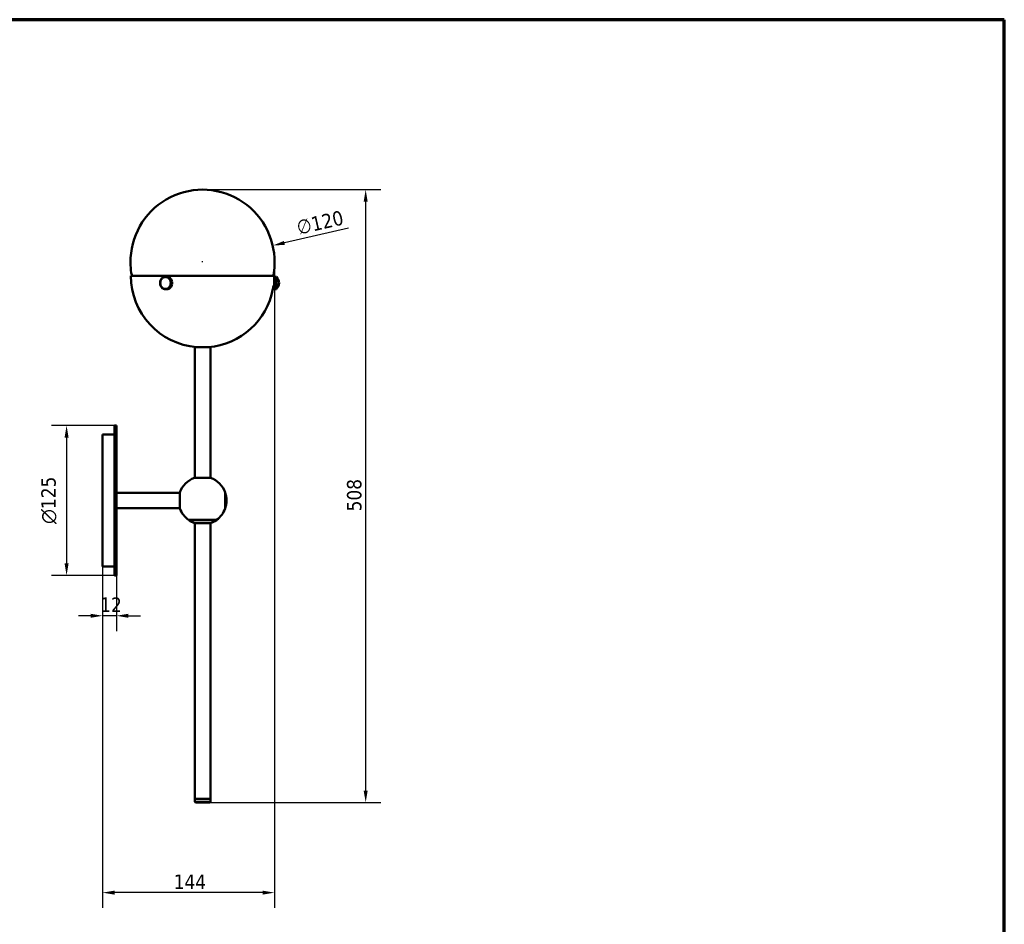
# Model space of a CAD drawing. Header units: millimetres. Extents: x 20 to 3577, y -203 to 1168.
# Tile 3 of 4: x 839 to 1660, y 414 to 1168. Entities that reach past the tile are written whole.
import ezdxf

# ---------------------------------------------------------------- set-up
doc = ezdxf.new("R2010")
doc.units = ezdxf.units.MM
doc.header["$LTSCALE"] = 4
for name, color, linetype, lineweight in [('Obramowanie (ISO)', 7, 'Continuous', 70), ('Widoczne (ISO)', 7, 'Continuous', 50), ('Wymiar (ISO)', 7, 'Continuous', 25)]:
    doc.layers.add(name, color=color, linetype=linetype, lineweight=lineweight)
doc.styles.add('Tekst notatki (ISO)', font='tahoma.ttf')
doc.dimstyles.new('Domyślne (ISO)', dxfattribs={"dimscale": 4, "dimtxt": 3, "dimasz": 2.5, "dimexe": 3.175, "dimexo": 0, "dimgap": 0.762, "dimtad": 1, "dimrnd": 1e-08, "dimtxsty": 'Tekst notatki (ISO)', "dimcen": 0.09, "dimdle": 10, "dimclrd": 256, "dimclre": 256, "dimclrt": 256, "dimazin": 2, "dimtfac": 1, "dimtmove": 0, "dimatfit": 3, "dimfxl": 1, "dimtolj": 1, "dimlwd": -1, "dimlwe": -1, "dimarcsym": 0})

# ---------------------------------------------------------------- blocks, each defined once
blk = doc.blocks.new('Ramki SH')
at = {"layer": 'Obramowanie (ISO)'}
for p, q in [((415, 292), (5, 292)), ((415, 5), (415, 292))]:
    blk.add_line(p, q, dxfattribs=at)
blk = doc.blocks.new('*D5')
at = {"layer": 'Defpoints', "color": 0, "transparency": 16777216}
for p in [(1050.09, 979.66), (933.12, 952.91)]:
    blk.add_point(p, dxfattribs=at)
at = {"layer": 'Wymiar (ISO)', "transparency": 16777216}
for p, q in [((1113.28, 994.11), (1059.84, 981.89)), ((991.25, 966.28), (991.97, 966.28)), ((991.61, 965.92), (991.61, 966.64))]:
    blk.add_line(p, q, dxfattribs=at)
blk.add_solid([(1059.47, 983.51), (1060.21, 980.26), (1050.09, 979.66)], dxfattribs=at)
at = {"layer": 'Wymiar (ISO)', "transparency": 16777216, "insert": (1069, 1000.37), "char_height": 12, "attachment_point": 1, "rotation": 12.8818, "style": 'Tekst notatki (ISO)'}
blk.add_mtext('\\A1;∅120', dxfattribs=at)
blk = doc.blocks.new('*D6')
at = {"layer": 'Defpoints', "color": 0, "transparency": 16777216}
for p in [(1051.6, 965.37), (908.28, 712.09), (908.28, 440.12)]:
    blk.add_point(p, dxfattribs=at)
at = {"layer": 'Wymiar (ISO)', "transparency": 16777216}
for p, q in [((1051.6, 965.37), (1051.6, 427.42)), ((908.28, 712.09), (908.28, 427.42)), ((1041.6, 440.12), (918.28, 440.12))]:
    blk.add_line(p, q, dxfattribs=at)
for points in [[(918.28, 441.79), (918.28, 438.46), (908.28, 440.12)], [(1041.6, 441.79), (1041.6, 438.46), (1051.6, 440.12)]]:
    blk.add_solid(points, dxfattribs=at)
at = {"layer": 'Wymiar (ISO)', "transparency": 16777216, "insert": (967.54, 455.21), "char_height": 12, "attachment_point": 1, "style": 'Tekst notatki (ISO)'}
blk.add_mtext('\\A1;144', dxfattribs=at)
blk = doc.blocks.new('*D7')
at = {"layer": 'Defpoints', "color": 0, "transparency": 16777216}
for p in [(991.61, 1026.28), (1127.61, 1026.28), (997.61, 515.22)]:
    blk.add_point(p, dxfattribs=at)
at = {"layer": 'Wymiar (ISO)', "transparency": 16777216}
for p, q in [((991.61, 1026.28), (1140.31, 1026.28)), ((1127.61, 525.22), (1127.61, 1016.28)), ((997.61, 515.22), (1140.31, 515.22))]:
    blk.add_line(p, q, dxfattribs=at)
for points in [[(1125.94, 1016.28), (1129.27, 1016.28), (1127.61, 1026.28)], [(1125.94, 525.22), (1129.27, 525.22), (1127.61, 515.22)]]:
    blk.add_solid(points, dxfattribs=at)
at = {"layer": 'Wymiar (ISO)', "transparency": 16777216, "insert": (1112.01, 758.03), "char_height": 12, "attachment_point": 1, "rotation": 90, "style": 'Tekst notatki (ISO)'}
blk.add_mtext('\\A1;508', dxfattribs=at)
blk = doc.blocks.new('*D9')
at = {"layer": 'Defpoints', "color": 0, "transparency": 16777216}
for p in [(918.28, 829.59), (878.28, 704.59), (918.28, 704.59)]:
    blk.add_point(p, dxfattribs=at)
at = {"layer": 'Wymiar (ISO)', "transparency": 16777216}
for p, q in [((918.28, 829.59), (865.58, 829.59)), ((878.28, 819.59), (878.28, 714.59)), ((918.28, 704.59), (865.58, 704.59))]:
    blk.add_line(p, q, dxfattribs=at)
for points in [[(876.61, 819.59), (879.94, 819.59), (878.28, 829.59)], [(876.61, 714.59), (879.94, 714.59), (878.28, 704.59)]]:
    blk.add_solid(points, dxfattribs=at)
at = {"layer": 'Wymiar (ISO)', "transparency": 16777216, "insert": (857.18, 747.52), "char_height": 12, "attachment_point": 1, "rotation": 90, "style": 'Tekst notatki (ISO)'}
blk.add_mtext('\\A1;{\\fAIGDT|b0|i0;\\ln}\\fTahoma|b0|i0;125', dxfattribs=at)
blk = doc.blocks.new('*D10')
at = {"layer": 'Defpoints', "color": 0, "transparency": 16777216}
for p in [(908.28, 712.09), (919.78, 704.59), (908.28, 670.97)]:
    blk.add_point(p, dxfattribs=at)
at = {"layer": 'Wymiar (ISO)', "transparency": 16777216}
for p, q in [((908.28, 712.09), (908.28, 658.27)), ((919.78, 704.59), (919.78, 658.27)), ((898.28, 670.97), (888.28, 670.97)), ((919.78, 670.97), (908.28, 670.97)), ((929.78, 670.97), (939.78, 670.97))]:
    blk.add_line(p, q, dxfattribs=at)
for points in [[(898.28, 672.63), (898.28, 669.3), (908.28, 670.97)], [(929.78, 672.63), (929.78, 669.3), (919.78, 670.97)]]:
    blk.add_solid(points, dxfattribs=at)
at = {"layer": 'Wymiar (ISO)', "transparency": 16777216, "insert": (906.29, 686.26), "char_height": 12, "attachment_point": 1, "style": 'Tekst notatki (ISO)'}
blk.add_mtext('\\A1;12', dxfattribs=at)

msp = doc.modelspace()

# ---------------------------------------------------------------- linework, layer by layer
at = {"layer": 'Widoczne (ISO)'}
for p, q in [((1051.355, 954.455), (931.855, 954.455)), ((933.048, 954.455), (932.594, 955.325)), ((957.366, 951.995), (957.672, 952.348)), ((957.672, 952.348), (957.728, 952.348)), ((957.825, 952.171), (957.672, 952.348)), ((957.672, 951.995), (957.825, 952.171)), ((957.705, 952.382), (958.041, 952.696)), ((957.841, 952.187), (957.705, 952.382)), ((957.825, 952.171), (957.833, 952.171)), ((957.841, 952.187), (958.009, 952.344)), ((957.849, 952.187), (957.841, 952.187)), ((958.009, 952.344), (958.177, 952.501)), ((958.041, 952.696), (958.093, 952.696)), ((958.177, 952.501), (958.041, 952.696)), ((958.077, 952.725), (958.44, 952.997)), ((958.194, 952.515), (958.077, 952.725)), ((958.177, 952.501), (958.187, 952.501)), ((958.194, 952.515), (958.376, 952.651)), ((958.204, 952.515), (958.194, 952.515)), ((958.376, 952.651), (958.558, 952.787)), ((958.44, 952.997), (958.489, 952.997)), ((958.558, 952.787), (958.44, 952.997)), ((958.478, 953.022), (958.864, 953.249)), ((958.576, 952.799), (958.478, 953.022)), ((958.558, 952.787), (958.569, 952.787)), ((958.576, 952.799), (958.769, 952.912)), ((958.587, 952.799), (958.576, 952.799)), ((958.769, 952.912), (958.962, 953.026)), ((958.864, 953.249), (958.91, 953.249)), ((958.962, 953.026), (958.864, 953.249)), ((958.904, 953.269), (959.308, 953.448)), ((958.981, 953.035), (958.904, 953.269)), ((958.962, 953.026), (958.975, 953.026)), ((958.981, 953.035), (959.183, 953.125)), ((958.994, 953.035), (958.981, 953.035)), ((959.183, 953.125), (959.385, 953.214)), ((959.308, 953.448), (959.353, 953.448)), ((959.385, 953.214), (959.308, 953.448)), ((959.349, 953.463), (959.768, 953.592)), ((959.405, 953.221), (959.349, 953.463)), ((959.385, 953.214), (959.403, 953.214)), ((959.405, 953.221), (959.614, 953.286)), ((959.423, 953.221), (959.405, 953.221)), ((959.614, 953.286), (959.824, 953.35)), ((959.768, 953.592), (959.812, 953.592)), ((959.824, 953.35), (959.768, 953.592)), ((959.81, 953.602), (960.238, 953.68)), ((959.844, 953.355), (959.81, 953.602)), ((959.824, 953.35), (959.85, 953.35)), ((959.844, 953.355), (960.058, 953.394)), ((959.871, 953.355), (959.844, 953.355)), ((960.058, 953.394), (960.272, 953.433)), ((960.238, 953.68), (960.282, 953.68)), ((960.272, 953.433), (960.238, 953.68)), ((960.272, 953.433), (960.326, 953.433)), ((960.281, 953.685), (960.714, 953.711)), ((960.292, 953.435), (960.281, 953.685)), ((960.292, 953.435), (960.509, 953.448)), ((960.35, 953.435), (960.292, 953.435)), ((960.509, 953.448), (960.725, 953.461)), ((960.714, 953.711), (961.714, 953.711)), ((960.725, 953.461), (960.714, 953.711)), ((960.725, 953.461), (960.746, 953.461)), ((960.73, 953.455), (960.846, 953.455)), ((960.746, 953.461), (960.757, 953.711)), ((960.746, 953.461), (960.962, 953.448)), ((961.757, 953.711), (960.757, 953.711)), ((960.757, 953.711), (961.19, 953.684)), ((960.962, 953.448), (961.178, 953.434)), ((961.178, 953.434), (961.19, 953.684)), ((961.178, 953.434), (961.199, 953.434)), ((961.19, 953.684), (962.19, 953.684)), ((961.199, 953.432), (961.233, 953.679)), ((961.199, 953.432), (961.413, 953.392)), ((962.233, 953.679), (961.233, 953.679)), ((961.233, 953.679), (961.661, 953.6)), ((961.413, 953.392), (961.626, 953.353)), ((961.626, 953.353), (961.661, 953.6)), ((961.626, 953.353), (961.648, 953.353)), ((961.647, 953.348), (961.703, 953.589)), ((961.647, 953.348), (961.856, 953.283)), ((961.661, 953.6), (962.661, 953.6)), ((962.703, 953.589), (961.703, 953.589)), ((961.703, 953.589), (962.121, 953.459)), ((961.714, 953.711), (961.714, 953.711)), ((962.19, 953.684), (961.757, 953.711)), ((961.856, 953.283), (962.065, 953.218)), ((962.065, 953.218), (962.121, 953.459)), ((962.065, 953.218), (962.087, 953.218)), ((962.085, 953.21), (962.162, 953.444)), ((962.085, 953.21), (962.287, 953.12)), ((962.121, 953.459), (963.121, 953.459)), ((963.162, 953.444), (962.162, 953.444)), ((962.162, 953.444), (962.567, 953.264)), ((962.189, 953.679), (962.19, 953.684)), ((962.661, 953.6), (962.233, 953.679)), ((962.287, 953.12), (962.489, 953.031)), ((962.489, 953.031), (962.567, 953.264)), ((962.489, 953.031), (962.512, 953.031)), ((962.508, 953.021), (962.606, 953.243)), ((962.508, 953.021), (962.701, 952.907)), ((962.567, 953.264), (963.567, 953.264)), ((963.606, 953.243), (962.606, 953.243)), ((962.606, 953.243), (962.992, 953.016)), ((962.659, 953.589), (962.661, 953.6)), ((962.701, 952.907), (962.893, 952.793)), ((963.121, 953.459), (962.703, 953.589)), ((962.893, 952.793), (962.992, 953.016)), ((962.893, 952.793), (962.918, 952.793)), ((962.911, 952.781), (963.029, 952.991)), ((962.911, 952.781), (963.093, 952.645)), ((962.992, 953.016), (963.992, 953.016)), ((964.029, 952.991), (963.029, 952.991)), ((963.029, 952.991), (963.392, 952.718)), ((963.093, 952.645), (963.274, 952.508)), ((963.118, 953.444), (963.121, 953.459)), ((963.567, 953.264), (963.162, 953.444)), ((963.274, 952.508), (963.392, 952.718)), ((963.274, 952.508), (963.301, 952.508)), ((963.291, 952.494), (963.428, 952.688)), ((963.291, 952.494), (963.459, 952.337)), ((963.392, 952.718), (964.392, 952.718)), ((964.428, 952.688), (963.428, 952.688)), ((963.428, 952.688), (963.764, 952.373)), ((963.459, 952.337), (963.627, 952.179)), ((963.56, 953.243), (963.567, 953.264)), ((963.992, 953.016), (963.606, 953.243)), ((963.627, 952.179), (963.764, 952.373)), ((963.627, 952.179), (963.657, 952.179)), ((963.643, 952.163), (963.796, 952.34)), ((963.643, 952.163), (963.796, 951.986)), ((963.764, 952.373), (964.764, 952.373)), ((964.796, 952.34), (963.796, 952.34)), ((963.796, 952.34), (964.102, 951.986)), ((963.981, 952.991), (963.992, 953.016)), ((964.392, 952.718), (964.029, 952.991)), ((964.376, 952.688), (964.392, 952.718)), ((964.764, 952.373), (964.428, 952.688)), ((964.74, 952.34), (964.764, 952.373)), ((965.102, 951.986), (964.796, 952.34)), ((1050.163, 954.455), (1050.616, 955.325)), ((1051.355, 953.709), (1053.355, 953.709)), ((1051.355, 953.707), (1051.355, 953.709)), ((1051.355, 953.707), (1051.355, 953.666)), ((1053.355, 953.707), (1051.355, 953.707)), ((1051.355, 953.666), (1053.355, 953.666)), ((1051.355, 953.659), (1051.355, 953.666)), ((1051.355, 953.659), (1051.355, 953.566)), ((1053.355, 953.659), (1051.355, 953.659)), ((1051.355, 953.566), (1053.355, 953.566)), ((1051.355, 953.554), (1051.355, 953.566)), ((1051.355, 953.554), (1051.355, 953.409)), ((1053.355, 953.554), (1051.355, 953.554)), ((1051.355, 953.409), (1053.355, 953.409)), ((1051.355, 953.392), (1051.355, 953.409)), ((1051.355, 953.392), (1051.355, 953.199)), ((1053.355, 953.392), (1051.355, 953.392)), ((1051.355, 953.199), (1053.355, 953.199)), ((1051.355, 953.177), (1051.355, 953.199)), ((1051.355, 953.177), (1051.355, 952.936)), ((1053.355, 953.177), (1051.355, 953.177)), ((1051.355, 952.936), (1053.355, 952.936)), ((1051.355, 952.91), (1051.355, 952.936)), ((1051.355, 952.91), (1051.355, 952.625)), ((1053.355, 952.91), (1051.355, 952.91)), ((1051.355, 952.625), (1053.355, 952.625)), ((1051.355, 952.594), (1051.355, 952.625)), ((1051.355, 952.594), (1051.355, 952.268)), ((1053.355, 952.594), (1051.355, 952.594)), ((1051.355, 952.268), (1053.355, 952.268)), ((1051.355, 952.233), (1051.355, 952.268)), ((1051.355, 952.233), (1051.355, 951.869)), ((1053.355, 952.233), (1051.355, 952.233)), ((1053.355, 953.707), (1053.355, 953.709)), ((1053.355, 953.666), (1053.355, 953.707)), ((1053.355, 953.659), (1053.355, 953.666)), ((1053.355, 953.566), (1053.355, 953.659)), ((1053.355, 953.554), (1053.355, 953.566)), ((1053.355, 953.409), (1053.355, 953.554)), ((1053.355, 953.392), (1053.355, 953.409)), ((1053.355, 953.199), (1053.355, 953.392)), ((1053.355, 953.177), (1053.355, 953.199)), ((1053.355, 952.936), (1053.355, 953.177)), ((1053.355, 952.91), (1053.355, 952.936)), ((1053.355, 952.625), (1053.355, 952.91)), ((1053.355, 952.594), (1053.355, 952.625)), ((1053.355, 952.268), (1053.355, 952.594)), ((1053.355, 952.233), (1053.355, 952.268)), ((1053.355, 951.869), (1053.355, 952.233)), ((956.178, 948.486), (956.202, 948.985)), ((956.395, 948.473), (956.178, 948.486)), ((956.395, 948.449), (956.178, 948.436)), ((956.2, 947.937), (956.178, 948.436)), ((956.417, 947.949), (956.2, 947.937)), ((956.423, 947.937), (956.2, 947.937)), ((956.202, 948.985), (956.424, 948.985)), ((956.418, 948.972), (956.202, 948.985)), ((956.419, 947.925), (956.205, 947.887)), ((956.272, 947.393), (956.205, 947.887)), ((956.206, 949.035), (956.274, 949.529)), ((956.42, 948.996), (956.206, 949.035)), ((956.486, 947.432), (956.272, 947.393)), ((956.441, 947.393), (956.272, 947.393)), ((956.274, 949.529), (956.441, 949.529)), ((956.488, 949.49), (956.274, 949.529)), ((956.49, 947.408), (956.281, 947.344)), ((956.393, 946.86), (956.281, 947.344)), ((956.283, 949.578), (956.396, 950.061)), ((956.493, 949.513), (956.283, 949.578)), ((956.602, 946.925), (956.393, 946.86)), ((956.514, 946.86), (956.393, 946.86)), ((956.395, 948.473), (956.406, 948.722)), ((956.4, 948.473), (956.395, 948.473)), ((956.395, 948.449), (956.4, 948.449)), ((956.406, 948.199), (956.395, 948.449)), ((956.396, 950.061), (956.517, 950.061)), ((956.605, 949.996), (956.396, 950.061)), ((956.406, 948.722), (956.418, 948.972)), ((956.417, 947.949), (956.406, 948.199)), ((956.608, 946.902), (956.406, 946.813)), ((956.561, 946.346), (956.406, 946.813)), ((956.41, 950.109), (956.565, 950.575)), ((956.612, 950.019), (956.41, 950.109)), ((956.422, 947.949), (956.417, 947.949)), ((956.418, 948.972), (956.423, 948.972)), ((956.419, 947.925), (956.424, 947.925)), ((956.452, 947.678), (956.419, 947.925)), ((956.42, 948.996), (956.454, 949.243)), ((956.425, 948.996), (956.42, 948.996)), ((956.486, 947.432), (956.452, 947.678)), ((956.454, 949.243), (956.488, 949.49)), ((956.492, 947.432), (956.486, 947.432)), ((956.488, 949.49), (956.494, 949.49)), ((956.49, 947.408), (956.496, 947.408)), ((956.546, 947.166), (956.49, 947.408)), ((956.493, 949.513), (956.549, 949.755)), ((956.498, 949.513), (956.493, 949.513)), ((956.602, 946.925), (956.546, 947.166)), ((956.549, 949.755), (956.605, 949.996)), ((956.763, 946.435), (956.561, 946.346)), ((956.657, 946.346), (956.561, 946.346)), ((956.565, 950.575), (956.661, 950.575)), ((956.767, 950.485), (956.565, 950.575)), ((956.771, 946.413), (956.578, 946.3)), ((956.775, 945.854), (956.578, 946.3)), ((956.583, 950.621), (956.78, 951.066)), ((956.776, 950.507), (956.583, 950.621)), ((956.608, 946.925), (956.602, 946.925)), ((956.605, 949.996), (956.611, 949.996)), ((956.608, 946.902), (956.614, 946.902)), ((956.686, 946.668), (956.608, 946.902)), ((956.612, 950.019), (956.689, 950.252)), ((956.617, 950.019), (956.612, 950.019)), ((956.763, 946.435), (956.686, 946.668)), ((956.689, 950.252), (956.767, 950.485)), ((956.769, 946.435), (956.763, 946.435)), ((956.767, 950.485), (956.773, 950.485)), ((956.771, 946.413), (956.777, 946.413)), ((956.87, 946.19), (956.771, 946.413)), ((956.968, 945.967), (956.775, 945.854)), ((956.854, 945.854), (956.775, 945.854)), ((956.776, 950.507), (956.874, 950.73)), ((956.782, 950.507), (956.776, 950.507)), ((956.78, 951.066), (956.86, 951.066)), ((956.973, 950.953), (956.78, 951.066)), ((956.978, 945.946), (956.796, 945.81)), ((957.032, 945.391), (956.796, 945.81)), ((956.802, 951.11), (957.038, 951.529)), ((956.983, 950.973), (956.802, 951.11)), ((956.968, 945.967), (956.87, 946.19)), ((956.874, 950.73), (956.973, 950.953)), ((956.974, 945.967), (956.968, 945.967)), ((956.973, 950.953), (956.979, 950.953)), ((956.978, 945.946), (956.984, 945.946)), ((957.096, 945.737), (956.978, 945.946)), ((956.983, 950.973), (957.101, 951.183)), ((956.989, 950.973), (956.983, 950.973)), ((957.213, 945.527), (957.032, 945.391)), ((957.101, 945.391), (957.032, 945.391)), ((957.038, 951.529), (957.107, 951.529)), ((957.219, 951.392), (957.038, 951.529)), ((957.226, 945.507), (957.057, 945.35)), ((957.329, 944.961), (957.057, 945.35)), ((957.064, 951.569), (957.337, 951.958)), ((957.232, 951.412), (957.064, 951.569)), ((957.213, 945.527), (957.096, 945.737)), ((957.101, 951.183), (957.219, 951.392)), ((957.22, 945.527), (957.213, 945.527)), ((957.219, 951.392), (957.226, 951.392)), ((957.226, 945.507), (957.232, 945.507)), ((957.362, 945.313), (957.226, 945.507)), ((957.232, 951.412), (957.368, 951.606)), ((957.238, 951.412), (957.232, 951.412)), ((957.498, 945.118), (957.329, 944.961)), ((957.391, 944.961), (957.329, 944.961)), ((957.337, 951.958), (957.398, 951.958)), ((957.505, 951.8), (957.337, 951.958)), ((957.512, 945.1), (957.358, 944.924)), ((957.664, 944.57), (957.358, 944.924)), ((957.498, 945.118), (957.362, 945.313)), ((957.519, 951.818), (957.366, 951.995)), ((957.368, 951.606), (957.505, 951.8)), ((957.505, 945.118), (957.498, 945.118)), ((957.505, 951.8), (957.512, 951.8)), ((957.512, 945.1), (957.519, 945.1)), ((957.665, 944.923), (957.512, 945.1)), ((957.519, 951.818), (957.672, 951.995)), ((957.526, 951.818), (957.519, 951.818)), ((957.817, 944.746), (957.664, 944.57)), ((957.72, 944.57), (957.664, 944.57)), ((957.817, 944.746), (957.665, 944.923)), ((957.833, 944.73), (957.696, 944.536)), ((958.033, 944.221), (957.696, 944.536)), ((957.825, 944.746), (957.817, 944.746)), ((957.833, 944.73), (957.841, 944.73)), ((958.001, 944.573), (957.833, 944.73)), ((958.169, 944.415), (958.001, 944.573)), ((958.169, 944.415), (958.033, 944.221)), ((958.084, 944.221), (958.033, 944.221)), ((958.186, 944.401), (958.068, 944.192)), ((958.431, 943.919), (958.068, 944.192)), ((958.178, 944.415), (958.169, 944.415)), ((958.186, 944.401), (958.195, 944.401)), ((958.367, 944.265), (958.186, 944.401)), ((958.549, 944.128), (958.367, 944.265)), ((958.549, 944.128), (958.431, 943.919)), ((958.567, 944.116), (958.468, 943.894)), ((958.56, 944.128), (958.549, 944.128)), ((958.567, 944.116), (958.578, 944.116)), ((958.76, 944.002), (958.567, 944.116)), ((958.952, 943.889), (958.76, 944.002)), ((962.691, 943.997), (962.498, 943.884)), ((962.884, 944.11), (962.691, 943.997)), ((962.909, 944.11), (962.884, 944.11)), ((962.884, 944.11), (962.982, 943.887)), ((963.084, 944.258), (962.902, 944.122)), ((962.902, 944.122), (963.02, 943.912)), ((963.383, 944.184), (963.02, 943.912)), ((963.266, 944.394), (963.084, 944.258)), ((963.293, 944.394), (963.266, 944.394)), ((963.266, 944.394), (963.383, 944.184)), ((963.451, 944.565), (963.283, 944.408)), ((963.283, 944.408), (963.419, 944.214)), ((964.383, 944.184), (963.383, 944.184)), ((963.756, 944.528), (963.419, 944.214)), ((963.419, 944.214), (964.419, 944.214)), ((963.619, 944.722), (963.451, 944.565)), ((963.649, 944.722), (963.619, 944.722)), ((963.619, 944.722), (963.756, 944.528)), ((963.788, 944.915), (963.635, 944.738)), ((963.635, 944.738), (963.788, 944.561)), ((964.756, 944.528), (963.756, 944.528)), ((963.942, 945.092), (963.788, 944.915)), ((964.094, 944.915), (963.788, 944.561)), ((963.788, 944.561), (964.788, 944.561)), ((963.796, 951.986), (963.949, 951.809)), ((963.975, 945.092), (963.942, 945.092)), ((963.942, 945.092), (964.094, 944.915)), ((963.949, 951.809), (964.102, 951.986)), ((963.949, 951.809), (963.982, 951.809)), ((964.092, 945.303), (963.955, 945.109)), ((963.955, 945.109), (964.124, 944.952)), ((963.962, 951.791), (964.131, 951.948)), ((963.962, 951.791), (964.098, 951.597)), ((964.02, 943.912), (964.383, 944.184)), ((964.228, 945.498), (964.092, 945.303)), ((965.094, 944.915), (964.094, 944.915)), ((964.098, 951.597), (964.235, 951.402)), ((964.102, 951.986), (965.102, 951.986)), ((964.396, 945.34), (964.124, 944.952)), ((964.124, 944.952), (965.124, 944.952)), ((965.131, 951.948), (964.131, 951.948)), ((964.131, 951.948), (964.403, 951.559)), ((964.266, 945.498), (964.228, 945.498)), ((964.228, 945.498), (964.396, 945.34)), ((964.235, 951.402), (964.403, 951.559)), ((964.235, 951.402), (964.273, 951.402)), ((964.359, 945.727), (964.241, 945.517)), ((964.241, 945.517), (964.422, 945.381)), ((964.247, 951.383), (964.428, 951.519)), ((964.247, 951.383), (964.364, 951.173)), ((964.477, 945.936), (964.359, 945.727)), ((964.364, 951.173), (964.482, 950.963)), ((964.367, 944.214), (964.383, 944.184)), ((965.396, 945.34), (964.396, 945.34)), ((964.403, 951.559), (965.403, 951.559)), ((964.419, 944.214), (964.756, 944.528)), ((964.658, 945.8), (964.422, 945.381)), ((964.422, 945.381), (965.422, 945.381)), ((965.428, 951.519), (964.428, 951.519)), ((964.428, 951.519), (964.664, 951.099)), ((964.523, 945.936), (964.477, 945.936)), ((964.477, 945.936), (964.658, 945.8)), ((964.482, 950.963), (964.664, 951.099)), ((964.482, 950.963), (964.528, 950.963)), ((964.586, 946.179), (964.487, 945.957)), ((964.487, 945.957), (964.68, 945.843)), ((964.493, 950.942), (964.686, 951.055)), ((964.493, 950.942), (964.591, 950.719)), ((964.684, 946.402), (964.586, 946.179)), ((964.591, 950.719), (964.689, 950.496)), ((965.658, 945.8), (964.658, 945.8)), ((964.664, 951.099), (965.664, 951.099)), ((964.877, 946.288), (964.68, 945.843)), ((964.68, 945.843), (965.68, 945.843)), ((964.742, 946.402), (964.684, 946.402)), ((964.684, 946.402), (964.877, 946.288)), ((965.686, 951.055), (964.686, 951.055)), ((964.686, 951.055), (964.882, 950.61)), ((964.689, 950.496), (964.882, 950.61)), ((964.689, 950.496), (964.747, 950.496)), ((964.771, 946.657), (964.693, 946.424)), ((964.693, 946.424), (964.895, 946.334)), ((964.697, 950.474), (964.899, 950.564)), ((964.697, 950.474), (964.774, 950.241)), ((964.732, 944.561), (964.756, 944.528)), ((964.849, 946.891), (964.771, 946.657)), ((964.774, 950.241), (964.852, 950.007)), ((964.788, 944.561), (965.094, 944.915)), ((964.929, 946.891), (964.849, 946.891)), ((964.849, 946.891), (965.051, 946.801)), ((964.852, 950.007), (965.054, 950.097)), ((964.852, 950.007), (964.933, 950.007)), ((964.911, 947.155), (964.855, 946.913)), ((964.855, 946.913), (965.064, 946.848)), ((964.858, 949.985), (965.067, 950.049)), ((964.858, 949.985), (964.914, 949.743)), ((965.877, 946.288), (964.877, 946.288)), ((964.882, 950.61), (965.882, 950.61)), ((965.051, 946.801), (964.895, 946.334)), ((964.895, 946.334), (965.895, 946.334)), ((965.899, 950.564), (964.899, 950.564)), ((964.899, 950.564), (965.054, 950.097)), ((964.968, 947.396), (964.911, 947.155)), ((964.914, 949.743), (964.97, 949.501)), ((965.1, 947.396), (964.968, 947.396)), ((964.968, 947.396), (965.177, 947.331)), ((964.97, 949.501), (965.179, 949.566)), ((964.97, 949.501), (965.104, 949.501)), ((965.006, 947.667), (964.972, 947.42)), ((964.972, 947.42), (965.186, 947.38)), ((964.974, 949.478), (965.188, 949.517)), ((964.974, 949.478), (965.008, 949.231)), ((965.04, 947.914), (965.006, 947.667)), ((965.008, 949.231), (965.041, 948.984)), ((966.04, 947.914), (965.04, 947.914)), ((965.04, 947.914), (965.254, 947.874)), ((965.041, 948.984), (965.255, 949.023)), ((965.041, 948.984), (966.041, 948.984)), ((965.054, 948.187), (965.042, 947.937)), ((965.042, 947.937), (965.259, 947.924)), ((965.043, 948.96), (965.26, 948.973)), ((965.043, 948.96), (965.055, 948.71)), ((966.051, 946.801), (965.051, 946.801)), ((965.054, 950.097), (966.054, 950.097)), ((965.066, 948.437), (965.054, 948.187)), ((965.055, 948.71), (965.066, 948.461)), ((965.062, 944.952), (965.094, 944.915)), ((965.177, 947.331), (965.064, 946.848)), ((965.064, 946.848), (966.064, 946.848)), ((965.066, 948.461), (965.282, 948.474)), ((965.066, 948.461), (966.066, 948.461)), ((966.066, 948.437), (965.066, 948.437)), ((965.066, 948.437), (965.282, 948.423)), ((966.067, 950.049), (965.067, 950.049)), ((965.067, 950.049), (965.179, 949.566)), ((965.069, 951.948), (965.102, 951.986)), ((965.124, 944.952), (965.396, 945.34)), ((965.403, 951.559), (965.131, 951.948)), ((966.177, 947.331), (965.177, 947.331)), ((965.179, 949.566), (966.179, 949.566)), ((965.254, 947.874), (965.186, 947.38)), ((965.186, 947.38), (966.186, 947.38)), ((966.188, 949.517), (965.188, 949.517)), ((965.188, 949.517), (965.255, 949.023)), ((966.254, 947.874), (965.254, 947.874)), ((965.255, 949.023), (966.255, 949.023)), ((965.282, 948.423), (965.259, 947.924)), ((965.259, 947.924), (966.259, 947.924)), ((966.26, 948.973), (965.26, 948.973)), ((965.26, 948.973), (965.282, 948.474)), ((965.282, 948.474), (966.282, 948.474)), ((966.282, 948.423), (965.282, 948.423)), ((965.353, 945.381), (965.396, 945.34)), ((965.359, 951.519), (965.403, 951.559)), ((965.422, 945.381), (965.658, 945.8)), ((965.664, 951.099), (965.428, 951.519)), ((965.601, 945.843), (965.658, 945.8)), ((965.606, 951.055), (965.664, 951.099)), ((965.68, 945.843), (965.877, 946.288)), ((965.882, 950.61), (965.686, 951.055)), ((965.799, 946.334), (965.877, 946.288)), ((965.803, 950.564), (965.882, 950.61)), ((965.895, 946.334), (966.051, 946.801)), ((966.054, 950.097), (965.899, 950.564)), ((965.943, 946.848), (966.051, 946.801)), ((965.946, 950.049), (966.054, 950.097)), ((966.019, 949.517), (966.179, 949.566)), ((966.019, 947.38), (966.177, 947.331)), ((966.04, 947.914), (966.254, 947.874)), ((966.041, 948.984), (966.255, 949.023)), ((966.064, 946.848), (966.177, 947.331)), ((966.066, 948.461), (966.282, 948.474)), ((966.066, 948.437), (966.282, 948.423)), ((966.179, 949.566), (966.067, 950.049)), ((966.186, 947.38), (966.254, 947.874)), ((966.255, 949.023), (966.188, 949.517)), ((966.259, 947.924), (966.282, 948.423)), ((966.282, 948.474), (966.26, 948.973)), ((1051.355, 946.455), (1050.817, 946.455)), ((1051.355, 950.455), (1051.221, 950.455)), ((1051.355, 951.869), (1053.355, 951.869)), ((1051.355, 951.83), (1051.355, 951.869)), ((1051.355, 951.83), (1051.355, 951.432)), ((1053.355, 951.83), (1051.355, 951.83)), ((1051.355, 951.432), (1053.355, 951.432)), ((1051.355, 951.391), (1051.355, 951.432)), ((1051.355, 951.391), (1051.355, 950.963)), ((1053.355, 951.391), (1051.355, 951.391)), ((1051.355, 950.963), (1053.355, 950.963)), ((1051.355, 950.919), (1051.355, 950.963)), ((1051.355, 950.919), (1051.355, 950.467)), ((1053.355, 950.919), (1051.355, 950.919)), ((1051.355, 950.467), (1053.355, 950.467)), ((1051.355, 950.42), (1051.355, 950.467)), ((1051.355, 950.42), (1051.355, 949.948)), ((1053.355, 950.42), (1051.355, 950.42)), ((1051.355, 949.948), (1053.355, 949.948)), ((1051.355, 949.9), (1051.355, 949.948)), ((1051.355, 949.9), (1051.355, 949.413)), ((1053.355, 949.9), (1051.355, 949.9)), ((1051.355, 949.413), (1053.355, 949.413)), ((1051.355, 949.364), (1051.355, 949.413)), ((1051.355, 949.364), (1051.355, 948.868)), ((1053.355, 949.364), (1051.355, 949.364)), ((1051.355, 948.868), (1053.355, 948.868)), ((1051.355, 948.836), (1051.355, 948.868)), ((1051.355, 948.836), (1053.355, 948.836)), ((1051.355, 948.836), (1051.355, 948.818)), ((1051.355, 948.818), (1051.355, 948.318)), ((1053.355, 948.818), (1051.355, 948.818)), ((1051.355, 948.318), (1053.355, 948.318)), ((1051.355, 948.312), (1051.355, 948.318)), ((1051.355, 948.312), (1053.355, 948.312)), ((1051.355, 948.312), (1051.355, 948.288)), ((1051.355, 948.288), (1051.355, 948.268)), ((1053.355, 948.288), (1051.355, 948.288)), ((1051.355, 948.268), (1051.355, 947.769)), ((1053.355, 948.268), (1051.355, 948.268)), ((1051.355, 947.769), (1053.355, 947.769)), ((1051.355, 947.769), (1051.355, 947.766)), ((1051.355, 947.766), (1051.355, 947.72)), ((1053.355, 947.766), (1051.355, 947.766)), ((1051.355, 947.72), (1051.355, 947.228)), ((1053.355, 947.72), (1051.355, 947.72)), ((1051.355, 947.228), (1053.355, 947.228)), ((1051.355, 947.228), (1051.355, 947.18)), ((1051.355, 947.18), (1051.355, 946.701)), ((1053.355, 947.18), (1051.355, 947.18)), ((1051.355, 946.701), (1053.355, 946.701)), ((1051.355, 946.701), (1051.355, 946.654)), ((1051.355, 946.654), (1051.355, 946.193)), ((1053.355, 946.654), (1051.355, 946.654)), ((1051.355, 946.193), (1053.355, 946.193)), ((1051.355, 946.193), (1051.355, 946.147)), ((1051.355, 946.147), (1051.355, 945.709)), ((1053.355, 946.147), (1051.355, 946.147)), ((1051.355, 945.709), (1053.355, 945.709)), ((1051.355, 945.709), (1051.355, 945.666)), ((1051.355, 945.666), (1051.355, 945.256)), ((1053.355, 945.666), (1051.355, 945.666)), ((1051.355, 945.256), (1053.355, 945.256)), ((1051.355, 945.256), (1051.355, 945.216)), ((1051.355, 945.216), (1051.355, 944.837)), ((1053.355, 945.216), (1051.355, 945.216)), ((1051.355, 944.837), (1053.355, 944.837)), ((1051.355, 944.837), (1051.355, 944.801)), ((1051.355, 944.801), (1051.355, 944.458)), ((1053.355, 944.801), (1051.355, 944.801)), ((1051.355, 944.458), (1053.355, 944.458)), ((1051.355, 944.458), (1051.355, 944.426)), ((1051.355, 944.426), (1051.355, 944.124)), ((1053.355, 944.426), (1051.355, 944.426)), ((1051.355, 944.124), (1053.355, 944.124)), ((1051.355, 944.124), (1051.355, 944.095)), ((1051.355, 944.095), (1051.355, 943.836)), ((1053.355, 944.095), (1051.355, 944.095)), ((1053.355, 951.83), (1053.355, 951.869)), ((1053.355, 951.432), (1053.355, 951.83)), ((1053.355, 951.391), (1053.355, 951.432)), ((1053.355, 950.963), (1053.355, 951.391)), ((1053.355, 950.919), (1053.355, 950.963)), ((1053.355, 950.467), (1053.355, 950.919)), ((1053.355, 950.42), (1053.355, 950.467)), ((1053.355, 949.948), (1053.355, 950.42)), ((1053.355, 949.9), (1053.355, 949.948)), ((1053.355, 949.413), (1053.355, 949.9)), ((1053.355, 949.364), (1053.355, 949.413)), ((1053.355, 948.868), (1053.355, 949.364)), ((1053.355, 948.836), (1053.355, 948.868)), ((1053.355, 948.836), (1053.355, 948.818)), ((1053.355, 948.318), (1053.355, 948.818)), ((1053.355, 948.312), (1053.355, 948.318)), ((1053.355, 948.312), (1053.355, 948.288)), ((1053.355, 948.288), (1053.355, 948.268)), ((1053.355, 947.769), (1053.355, 948.268)), ((1053.355, 947.769), (1053.355, 947.766)), ((1053.355, 947.766), (1053.355, 947.72)), ((1053.355, 947.228), (1053.355, 947.72)), ((1053.355, 947.228), (1053.355, 947.18)), ((1053.355, 946.701), (1053.355, 947.18)), ((1053.355, 946.701), (1053.355, 946.654)), ((1053.355, 946.193), (1053.355, 946.654)), ((1053.355, 946.193), (1053.355, 946.147)), ((1053.355, 945.709), (1053.355, 946.147)), ((1053.355, 945.709), (1053.355, 945.666)), ((1053.355, 945.256), (1053.355, 945.666)), ((1053.355, 945.256), (1053.355, 945.216)), ((1053.355, 944.837), (1053.355, 945.216)), ((1053.355, 944.837), (1053.355, 944.801)), ((1053.355, 944.458), (1053.355, 944.801)), ((1053.355, 944.458), (1053.355, 944.426)), ((1053.355, 944.124), (1053.355, 944.426)), ((1053.355, 944.124), (1053.355, 944.095)), ((1053.355, 943.836), (1053.355, 944.095)), ((958.479, 943.919), (958.431, 943.919)), ((958.854, 943.666), (958.468, 943.894)), ((958.952, 943.889), (958.854, 943.666)), ((958.9, 943.666), (958.854, 943.666)), ((958.971, 943.879), (958.894, 943.646)), ((959.298, 943.466), (958.894, 943.646)), ((958.966, 943.889), (958.952, 943.889)), ((958.971, 943.879), (958.985, 943.879)), ((959.173, 943.789), (958.971, 943.879)), ((959.375, 943.699), (959.173, 943.789)), ((959.375, 943.699), (959.298, 943.466)), ((959.343, 943.466), (959.298, 943.466)), ((959.395, 943.692), (959.339, 943.45)), ((959.757, 943.32), (959.339, 943.45)), ((959.393, 943.699), (959.375, 943.699)), ((959.395, 943.692), (959.413, 943.692)), ((959.604, 943.627), (959.395, 943.692)), ((959.813, 943.562), (959.604, 943.627)), ((959.813, 943.562), (959.757, 943.32)), ((959.801, 943.32), (959.757, 943.32)), ((959.834, 943.557), (959.8, 943.31)), ((960.227, 943.231), (959.8, 943.31)), ((959.839, 943.562), (959.813, 943.562)), ((959.834, 943.557), (959.86, 943.557)), ((960.048, 943.517), (959.834, 943.557)), ((960.261, 943.478), (960.048, 943.517)), ((960.261, 943.478), (960.227, 943.231)), ((960.271, 943.231), (960.227, 943.231)), ((960.314, 943.478), (960.261, 943.478)), ((960.282, 943.475), (960.27, 943.226)), ((960.703, 943.199), (960.27, 943.226)), ((960.282, 943.475), (960.338, 943.475)), ((960.498, 943.462), (960.282, 943.475)), ((960.714, 943.449), (960.498, 943.462)), ((960.714, 943.449), (960.703, 943.199)), ((960.746, 943.199), (960.703, 943.199)), ((960.736, 943.449), (960.714, 943.449)), ((960.73, 943.455), (960.841, 943.455)), ((960.951, 943.461), (960.735, 943.448)), ((960.735, 943.448), (960.746, 943.199)), ((961.179, 943.224), (960.746, 943.199)), ((960.746, 943.199), (961.746, 943.199)), ((961.168, 943.474), (960.951, 943.461)), ((961.189, 943.474), (961.168, 943.474)), ((961.168, 943.474), (961.179, 943.224)), ((962.179, 943.224), (961.179, 943.224)), ((961.402, 943.515), (961.188, 943.477)), ((961.188, 943.477), (961.222, 943.23)), ((961.65, 943.307), (961.222, 943.23)), ((961.222, 943.23), (962.222, 943.23)), ((961.616, 943.554), (961.402, 943.515)), ((961.638, 943.554), (961.616, 943.554)), ((961.616, 943.554), (961.65, 943.307)), ((961.846, 943.624), (961.637, 943.559)), ((961.637, 943.559), (961.692, 943.318)), ((962.65, 943.307), (961.65, 943.307)), ((962.111, 943.446), (961.692, 943.318)), ((961.692, 943.318), (962.692, 943.318)), ((961.746, 943.199), (962.179, 943.224)), ((962.055, 943.688), (961.846, 943.624)), ((962.077, 943.688), (962.055, 943.688)), ((962.055, 943.688), (962.111, 943.446)), ((962.277, 943.785), (962.075, 943.695)), ((962.075, 943.695), (962.152, 943.462)), ((963.111, 943.446), (962.111, 943.446)), ((962.557, 943.64), (962.152, 943.462)), ((962.152, 943.462), (963.152, 943.462)), ((962.179, 943.23), (962.179, 943.224)), ((962.222, 943.23), (962.65, 943.307)), ((962.479, 943.874), (962.277, 943.785)), ((962.503, 943.874), (962.479, 943.874)), ((962.479, 943.874), (962.557, 943.64)), ((962.498, 943.884), (962.596, 943.661)), ((963.557, 943.64), (962.557, 943.64)), ((962.982, 943.887), (962.596, 943.661)), ((962.596, 943.661), (963.596, 943.661)), ((962.648, 943.318), (962.65, 943.307)), ((962.692, 943.318), (963.111, 943.446)), ((963.982, 943.887), (962.982, 943.887)), ((963.02, 943.912), (964.02, 943.912)), ((963.107, 943.462), (963.111, 943.446)), ((963.152, 943.462), (963.557, 943.64)), ((963.55, 943.661), (963.557, 943.64)), ((963.596, 943.661), (963.982, 943.887)), ((963.971, 943.912), (963.982, 943.887)), ((1050.334, 943.455), (1050.355, 943.455)), ((1050.355, 943.455), (1050.355, 943.663)), ((1051.355, 943.836), (1053.355, 943.836)), ((1051.355, 943.836), (1051.355, 943.812)), ((1051.355, 943.812), (1051.355, 943.599)), ((1053.355, 943.812), (1051.355, 943.812)), ((1051.355, 943.599), (1053.355, 943.599)), ((1051.355, 943.599), (1051.355, 943.58)), ((1051.355, 943.58), (1051.355, 943.415)), ((1053.355, 943.58), (1051.355, 943.58)), ((1051.355, 943.415), (1053.355, 943.415)), ((1051.355, 943.415), (1051.355, 943.401)), ((1051.355, 943.401), (1051.355, 943.287)), ((1053.355, 943.401), (1051.355, 943.401)), ((1051.355, 943.287), (1053.355, 943.287)), ((1051.355, 943.287), (1051.355, 943.278)), ((1051.355, 943.278), (1051.355, 943.215)), ((1053.355, 943.278), (1051.355, 943.278)), ((1051.355, 943.215), (1053.355, 943.215)), ((1051.355, 943.215), (1051.355, 943.211)), ((1051.355, 943.211), (1051.355, 943.201)), ((1053.355, 943.211), (1051.355, 943.211)), ((1051.355, 943.201), (1053.355, 943.201)), ((1053.355, 943.836), (1053.355, 943.812)), ((1053.355, 943.599), (1053.355, 943.812)), ((1053.355, 943.599), (1053.355, 943.58)), ((1053.355, 943.415), (1053.355, 943.58)), ((1053.355, 943.415), (1053.355, 943.401)), ((1053.355, 943.287), (1053.355, 943.401)), ((1053.355, 943.287), (1053.355, 943.278)), ((1053.355, 943.215), (1053.355, 943.278)), ((1053.355, 943.215), (1053.355, 943.211)), ((1053.355, 943.201), (1053.355, 943.211)), ((998.105, 894.914), (985.105, 894.914)), ((985.105, 894.914), (985.105, 785.914)), ((998.105, 894.914), (998.105, 785.914)), ((918.278, 704.587), (918.278, 829.587)), ((918.278, 829.587), (919.778, 829.587)), ((919.778, 704.587), (919.778, 829.587)), ((908.278, 712.087), (908.278, 822.087)), ((908.278, 822.087), (918.278, 822.087)), ((984.855, 785.914), (998.355, 785.914)), ((919.778, 773.587), (972.779, 773.587)), ((972.779, 760.337), (972.779, 773.837)), ((1010.432, 773.837), (1010.432, 760.337)), ((1010.432, 773.637), (1010.502, 773.637)), ((1010.502, 773.637), (1010.502, 760.537)), ((919.778, 760.587), (972.779, 760.587)), ((1010.432, 760.537), (1010.502, 760.537)), ((1003.355, 750.903), (979.855, 750.903)), ((980.055, 750.903), (980.055, 750.759)), ((1003.155, 750.759), (980.055, 750.759)), ((984.982, 748.215), (998.228, 748.215)), ((985.105, 518.215), (985.105, 748.215)), ((998.105, 518.215), (998.105, 748.215)), ((1003.155, 750.903), (1003.155, 750.759)), ((908.278, 712.087), (918.278, 712.087)), ((918.278, 704.587), (919.778, 704.587)), ((985.105, 518.215), (998.105, 518.215)), ((998.105, 518.215), (985.105, 518.215)), ((985.105, 515.715), (985.105, 518.215)), ((998.105, 515.715), (998.105, 518.215)), ((985.105, 515.715), (998.105, 515.715)), ((985.605, 515.215), (985.105, 515.715)), ((997.605, 515.215), (985.605, 515.215)), ((997.605, 515.215), (998.105, 515.715))]:
    msp.add_line(p, q, dxfattribs=at)
for centre, radius, start, end in [((991.605, 966.284), 60, 359.126616, 180.873384), ((991.605, 964.455), 60, 179.126616, 187.124123), ((991.605, 964.455), 60, 352.875877, 0.873384), ((991.605, 954.455), 59.75, 180, 265.199761), ((937.03, 957.634), 5, 187.124123, 207.494312), ((1046.18, 957.634), 5, 332.505688, 352.875877), ((991.605, 954.455), 59.75, 356.161428, 0), ((1048.105, 948.455), 7.25, 316.397181, 43.602819), ((991.605, 954.455), 59.75, 349.502733, 352.305491), ((991.605, 954.455), 59.75, 274.800239, 349.391311), ((991.605, 767.087), 20, 109.724634, 160.275366), ((991.605, 767.087), 20, 19.724634, 70.275366), ((991.605, 767.087), 20, 13.002878, 19.117106), ((991.605, 767.087), 19.975, 349.908588, 10.091412), ((991.605, 767.087), 20, 199.724634, 234.020199), ((991.605, 767.087), 20, 305.979801, 340.275366), ((991.605, 767.087), 20, 340.882894, 346.997122), ((991.605, 767.087), 20, 234.725103, 250.661529), ((991.605, 767.087), 20, 289.338471, 305.274897)]:
    msp.add_arc(centre, radius, start, end, dxfattribs=at)
for centre, major_axis, start_param, end_param in [((960.73, 948.455), (0, 5), 0.6794778, 0.7841975), ((960.73, 948.455), (0, 5), 0.574758, 0.6794778), ((960.73, 948.455), (0, 5), 0.4700382, 0.574758), ((960.73, 948.455), (0, 5), 0.3653185, 0.4700382), ((960.73, 948.455), (0, 5), 0.2605987, 0.3653185), ((960.73, 948.455), (0, 5), 0.155879, 0.2605987), ((960.73, 948.455), (0, 5), 0.0511592, 0.155879), ((960.73, 948.455), (0, 5), 6.2296248, 6.3343445), ((960.73, 948.455), (0, 5), 6.124905, 6.2296248), ((960.73, 948.455), (0, 5), 6.0201853, 6.124905), ((960.73, 948.455), (0, 5), 5.9154655, 6.0201853), ((960.73, 948.455), (0, 5), 5.8107458, 5.9154655), ((960.73, 948.455), (0, -5), 2.5644333, 2.6691531), ((960.73, 948.455), (0, -5), 2.4597136, 2.5644333), ((960.73, 948.455), (0, -5), 2.3549938, 2.4597136), ((960.73, 948.455), (0, 5), 1.5172358, 1.6219555), ((960.73, 948.455), (0, 5), 1.412516, 1.5172358), ((960.73, 948.455), (0, 5), 1.6219555, 1.7266753), ((960.73, 948.455), (0, 5), 1.7266753, 1.8313951), ((960.73, 948.455), (0, 5), 1.3077963, 1.412516), ((960.73, 948.455), (0, 5), 1.8313951, 1.9361148), ((960.73, 948.455), (0, 5), 1.2030765, 1.3077963), ((960.73, 948.455), (0, 5), 1.9361148, 2.0408346), ((960.73, 948.455), (0, 5), 1.0983568, 1.2030765), ((960.73, 948.455), (0, 5), 2.0408346, 2.1455543), ((960.73, 948.455), (0, 5), 0.993637, 1.0983568), ((960.73, 948.455), (0, 5), 2.1455543, 2.2502741), ((960.73, 948.455), (0, 5), 0.8889173, 0.993637), ((960.73, 948.455), (0, 5), 2.2502741, 2.3549938), ((960.73, 948.455), (0, 5), 0.7841975, 0.8889173), ((960.73, 948.455), (0, 5), 2.3549938, 2.4597136), ((960.73, 948.455), (0, 5), 2.4597136, 2.5644333), ((960.73, 948.455), (0, 5), 2.5644333, 2.6691531), ((960.73, 948.455), (0, -5), 5.8107458, 5.9154655), ((960.73, 948.455), (0, -5), 0.3653185, 0.4700382), ((960.73, 948.455), (0, -5), 0.4700382, 0.574758), ((960.73, 948.455), (0, -5), 0.574758, 0.6794778), ((960.73, 948.455), (0, -5), 0.6794778, 0.7841975), ((960.73, 948.455), (0, -5), 0.7841975, 0.8889173), ((960.73, 948.455), (0, -5), 2.2502741, 2.3549938), ((960.73, 948.455), (0, -5), 0.8889173, 0.993637), ((960.73, 948.455), (0, -5), 2.1455543, 2.2502741), ((960.73, 948.455), (0, -5), 0.993637, 1.0983568), ((960.73, 948.455), (0, -5), 2.0408346, 2.1455543), ((960.73, 948.455), (0, -5), 1.0983568, 1.2030765), ((960.73, 948.455), (0, -5), 1.9361148, 2.0408346), ((960.73, 948.455), (0, -5), 1.2030765, 1.3077963), ((960.73, 948.455), (0, -5), 1.8313951, 1.9361148), ((960.73, 948.455), (0, -5), 1.3077963, 1.412516), ((960.73, 948.455), (0, -5), 1.7266753, 1.8313951), ((960.73, 948.455), (0, -5), 1.412516, 1.5172358), ((960.73, 948.455), (0, -5), 1.6219555, 1.7266753), ((960.73, 948.455), (0, -5), 1.5172358, 1.6219555), ((961.73, 948.455), (0, -5), 1.4623386, 1.464456), ((961.73, 948.455), (0, -5), 1.674611, 1.6768497), ((961.73, 948.455), (0, -5), 1.5671897, 1.5719987), ((960.73, 948.455), (0, -5), 5.9154655, 6.0201853), ((960.73, 948.455), (0, -5), 6.0201853, 6.124905), ((960.73, 948.455), (0, -5), 6.124905, 6.2296248), ((960.73, 948.455), (0, -5), 6.2296248, 6.3343445), ((960.73, 948.455), (0, -5), 0.0511592, 0.155879), ((960.73, 948.455), (0, -5), 0.155879, 0.2605987), ((960.73, 948.455), (0, -5), 0.2605987, 0.3653185)]:
    msp.add_ellipse(centre, major_axis=major_axis, ratio=0.8660254, start_param=start_param, end_param=end_param, dxfattribs=at)
for points, knots in [([(1011.271, 770.587), (1011.248, 770.713), (1011.225, 770.847), (1011.18, 771.094), (1011.16, 771.207), (1011.128, 771.384), (1011.115, 771.461), (1011.097, 771.562), (1011.092, 771.587), (1011.092, 771.587)], [-0.30374036, -0.30374036, -0.30374036, -0.30374036, -0.26544395, -0.26544395, -0.22714755, -0.22714755, -0.18950886, -0.18950886, -0.15187018, -0.15187018, -0.15187018, -0.15187018]), ([(1011.092, 762.587), (1011.092, 762.587), (1011.097, 762.612), (1011.115, 762.714), (1011.128, 762.79), (1011.16, 762.967), (1011.18, 763.08), (1011.225, 763.327), (1011.248, 763.462), (1011.271, 763.587)], [-0.15187018, -0.15187018, -0.15187018, -0.15187018, -0.1142315, -0.1142315, -0.07659281, -0.07659281, -0.03829641, -0.03829641, 0, 0, 0, 0])]:
    msp.add_open_spline(points, degree=3, knots=knots, dxfattribs=at)

# ---------------------------------------------------------------- block references
at = {"xscale": 4, "yscale": 4, "zscale": 4}
msp.add_blockref('Ramki SH', (0, 0), dxfattribs=at)

# ---------------------------------------------------------------- dimensions: what is measured, and where the dimension line sits
at = {"layer": 'Wymiar (ISO)'}
for base, p1, p2, angle, override, picture, middle in [((1127.605, 1026.284), (997.605, 515.215), (991.605, 1026.284), 270, {"dimgap": 0.762, "dimdec": 0, "dimlfac": 0.993996, "dimtol": 0, "dimlim": 0, "dimtp": 0, "dimtm": 0, "dimtdec": 0, "dimtofl": 0, "dimatfit": 1}, '*D7', (1127.605, 770.75)), ((908.278, 440.122), (1051.598, 965.369), (908.278, 712.087), 180, {"dimgap": 0.762, "dimdec": 0, "dimlfac": 1.004746, "dimtol": 0, "dimlim": 0, "dimtp": 0, "dimtm": 0, "dimtdec": 0, "dimtofl": 0, "dimatfit": 1}, '*D6', (979.938, 440.122)), ((908.278283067, 670.965883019), (919.778283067, 704.587301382), (908.278283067, 712.087301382), 180, {"dimgap": 0.762, "dimdec": 0, "dimtol": 0, "dimlim": 0, "dimtp": 0, "dimtm": 0, "dimtdec": 0, "dimtofl": 1, "dimatfit": 1}, '*D10', (914.028283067, 670.965883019))]:
    dim = msp.add_linear_dim(base=base, p1=p1, p2=p2, angle=angle, dimstyle='Domyślne (ISO)', override=override, dxfattribs=at)
    dim.commit()
    dim.dimension.update_dxf_attribs({"geometry": picture, "text_midpoint": middle, "dimtype": 160})
dim = msp.add_diameter_dim_2p(p1=(933.115, 952.907), p2=(1050.095, 979.66), dimstyle='Domyślne (ISO)', override={"dimgap": 0.762, "dimdec": 2, "dimlfac": 1, "dimtol": 0, "dimlim": 0, "dimtp": 0, "dimtm": 0, "dimtdec": 2, "dimtofl": 0}, dxfattribs=at)
dim.commit()
dim.dimension.update_dxf_attribs({"geometry": '*D5', "text_midpoint": (1089.316, 998.386)})
dim = msp.add_linear_dim(base=(878.278, 704.587), p1=(918.278, 829.587), p2=(918.278, 704.587), angle=90, text='{\\fAIGDT|b0|i0;\\ln}\\fTahoma|b0|i0;<>', dimstyle='Domyślne (ISO)', override={"dimgap": 0.762, "dimdec": 2, "dimtol": 0, "dimlim": 0, "dimtp": 0, "dimtm": 0, "dimtdec": 2, "dimtofl": 0, "dimatfit": 1}, dxfattribs=at)
dim.commit()
dim.dimension.update_dxf_attribs({"geometry": '*D9', "text_midpoint": (878.278, 767.087), "dimtype": 160})

doc.saveas('drawing.dxf')
